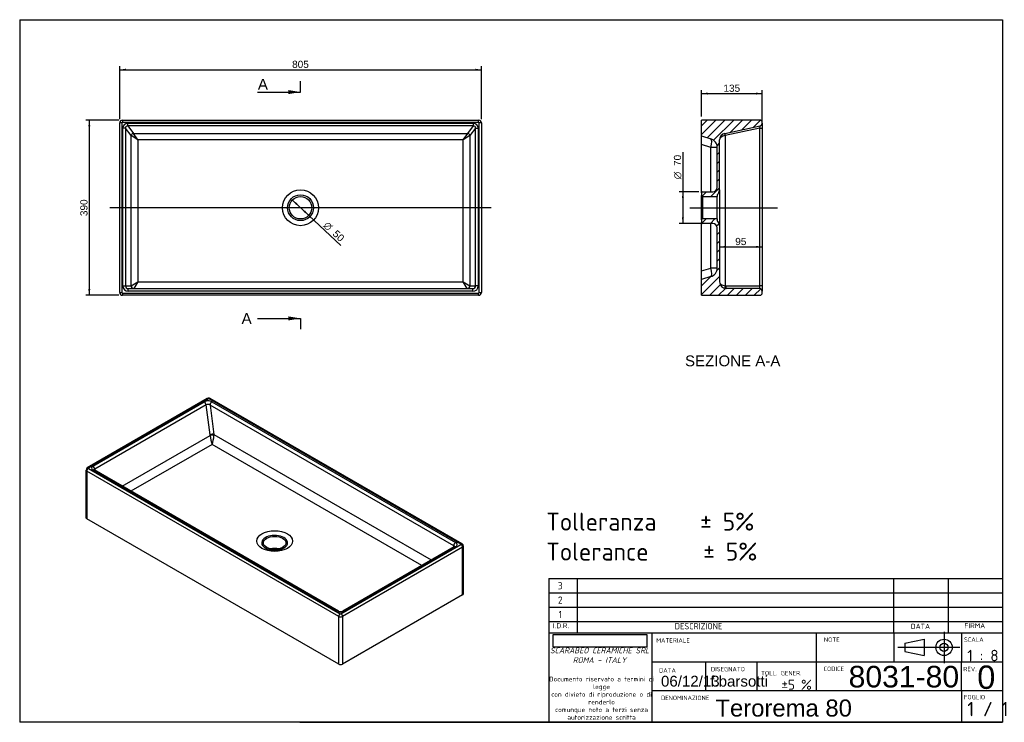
# Model space of a CAD drawing. Header units: millimetres. Extents: x 11 to 285, y 7 to 203.
import ezdxf
from ezdxf.enums import TextEntityAlignment as Align
from ezdxf.lldxf.tags import DXFTag

# ---------------------------------------------------------------- set-up
doc = ezdxf.new("R2010")
doc.units = ezdxf.units.MM
for name, color, linetype in [('1', 7, 'Continuous'), ('Default', 7, 'Continuous'), ('Predefinito', 7, 'Continuous'), ('TEOREMA_80', 7, 'Continuous')]:
    doc.layers.add(name, color=color, linetype=linetype)
doc.styles.add('SEACAD_Arial', font='arial.ttf')
doc.styles.add('SEACAD_Solid_Edge_ANSI1_Symbols', font='semeca1.ttf')
doc.styles.add('SEACAD_Solid_Edge_ISOB', font='seisobd.ttf')
tags = doc.linetypes.add('CENTER2', pattern=[28.575, 19.05, -3.175, 3.175, -3.175]).pattern_tags.tags
tags[10:11] = [DXFTag(74, 4), DXFTag(75, 0), DXFTag(340, '0'), DXFTag(46, 0.0), DXFTag(50, 0.0), DXFTag(44, 0.0), DXFTag(45, 0.0)]
tags[8:9] = [DXFTag(74, 4), DXFTag(75, 0), DXFTag(340, '0'), DXFTag(46, 0.0), DXFTag(50, 0.0), DXFTag(44, 0.0), DXFTag(45, 0.0)]
tags[6:7] = [DXFTag(74, 4), DXFTag(75, 0), DXFTag(340, '0'), DXFTag(46, 0.0), DXFTag(50, 0.0), DXFTag(44, 0.0), DXFTag(45, 0.0)]
tags[4:5] = [DXFTag(74, 4), DXFTag(75, 0), DXFTag(340, '0'), DXFTag(46, 0.0), DXFTag(50, 0.0), DXFTag(44, 0.0), DXFTag(45, 0.0)]
doc.dimstyles.new('ISO_PALLINATURA', dxfattribs={"dimtxt": 2, "dimasz": 1.7, "dimexe": 1, "dimexo": 1, "dimgap": 1, "dimtad": 1, "dimlfac": 8, "dimtxsty": 'SEACAD_Arial', "dimblk1": '_SE_FILLED', "dimblk2": '_SE_FILLED', "dimsah": 1, "dimcen": 1, "dimadec": 0, "dimazin": 0, "dimtfac": 1, "dimtmove": 0, "dimatfit": 3, "dimfxl": 1, "dimtolj": 1, "dimarcsym": 0})
picture_1 = doc.add_image_def('image1.jpg', size_in_pixel=(300, 40))

# ---------------------------------------------------------------- blocks, each defined once
blk = doc.blocks.new('SEANNOT_GROUP')
at = {"layer": 'Default', "color": 7, "linetype": 'CENTER2'}
blk.add_line((142.06, 150.51), (35.94, 150.51), dxfattribs=at)
blk = doc.blocks.new('SEANNOT_GROUP1')
at = {"layer": 'Default', "color": 7, "linetype": 'CENTER2'}
blk.add_line((197.32, 150.51), (221.69, 150.51), dxfattribs=at)
blk = doc.blocks.new('SE')
at = {"layer": 'TEOREMA_80', "color": 7, "linetype": 'Continuous'}
for p, q in [((39.31, 174.14), (38.69, 174.14)), ((38.69, 126.89), (38.69, 174.14)), ((39.31, 174.14), (39.31, 126.89)), ((39.44, 174.89), (138.56, 174.89)), ((39.44, 174.89), (39.44, 174.26)), ((138.56, 174.26), (39.44, 174.26)), ((39.55, 128.76), (39.55, 172.64)), ((40.29, 172.64), (39.55, 172.64)), ((41.87, 170.6), (40.29, 172.64)), ((40.29, 172.64), (40.29, 128.76)), ((40.9, 174), (137.11, 174)), ((40.9, 173.26), (40.9, 174)), ((40.9, 173.26), (42.49, 171.21)), ((137.11, 173.26), (40.9, 173.26)), ((135.52, 171.21), (137.11, 173.26)), ((137.71, 172.64), (136.13, 170.6)), ((137.11, 173.26), (137.11, 174)), ((137.71, 128.76), (137.71, 172.64)), ((137.71, 172.64), (138.45, 172.64)), ((138.45, 172.64), (138.45, 128.76)), ((138.56, 174.26), (138.56, 174.89)), ((139.31, 174.14), (138.69, 174.14)), ((138.69, 126.89), (138.69, 174.14)), ((139.31, 174.14), (139.31, 126.89)), ((41.87, 128.78), (41.87, 170.6)), ((43.72, 169.37), (41.89, 170.59)), ((42.5, 171.2), (135.51, 171.2)), ((43.72, 169.37), (42.5, 171.2)), ((134.28, 169.37), (135.51, 171.2)), ((136.12, 170.59), (134.28, 169.37)), ((136.13, 170.6), (136.13, 128.78)), ((134.28, 169.37), (43.72, 169.37)), ((43.72, 169.37), (43.72, 129.89)), ((134.28, 129.89), (134.28, 169.37)), ((39.55, 128.76), (40.29, 128.76)), ((40.29, 128.76), (41.84, 128.76)), ((41.87, 128.78), (43.72, 129.89)), ((43.72, 129.89), (42.61, 128.04)), ((43.72, 129.89), (134.28, 129.89)), ((135.39, 128.04), (134.28, 129.89)), ((134.28, 129.89), (136.13, 128.78)), ((136.16, 128.76), (137.71, 128.76)), ((138.45, 128.76), (137.71, 128.76)), ((38.69, 126.89), (39.31, 126.89)), ((39.44, 126.76), (138.56, 126.76)), ((39.44, 126.76), (39.44, 126.14)), ((138.56, 126.14), (39.44, 126.14)), ((41.07, 128.01), (136.93, 128.01)), ((41.07, 127.26), (41.07, 128.01)), ((136.93, 127.26), (41.07, 127.26)), ((136.93, 127.26), (136.93, 128.01)), ((138.56, 126.14), (138.56, 126.76)), ((138.69, 126.89), (139.31, 126.89))]:
    blk.add_line(p, q, dxfattribs=at)
for radius in [5, 3.6, 3.12]:
    blk.add_circle((89, 150.51), radius, dxfattribs=at)
for centre, radius, start, end in [((39.44, 174.14), 0.75, 90, 180), ((39.44, 174.14), 0.125, 90, 180), ((138.56, 174.14), 0.75, 0, 90), ((138.56, 174.14), 0.125, 0, 90), ((39.44, 126.89), 0.75, 180, 270), ((39.44, 126.89), 0.125, 180, 270), ((138.56, 126.89), 0.125, 270, 0), ((138.56, 126.89), 0.75, 270, 0)]:
    blk.add_arc(centre, radius, start, end, dxfattribs=at)
for centre, major_axis, ratio, start_param, end_param in [((40.95, 172.59), (0.87, -1.12), 0.966311, 2.498802, 4.036418), ((40.95, 172.59), (0.428, -0.552), 0.895155, 2.498802, 4.036418), ((137.06, 172.59), (-0.87, -1.12), 0.966311, 2.246767, 3.784384), ((137.06, 172.59), (-0.428, -0.552), 0.895155, 2.246767, 3.784384), ((42.49, 170.6), (-0.494, -0.383), 0.966311, 4.069598, 5.607214), ((43.72, 170.64), (-1.88, 0), 0.140351, 0.161733, 0.207496), ((42.5, 170.59), (-0.442, -0.442), 0.958423, 3.948217, 5.476561), ((43.72, 171.26), (-1.25, 0), 0.210526, 0.161733, 0.207496), ((134.28, 171.26), (1.25, 0), 0.210526, -0.207496, -0.161733), ((135.51, 170.59), (0.442, -0.442), 0.958423, 0.806625, 2.334968), ((135.52, 170.6), (-0.494, 0.383), 0.966311, 3.817563, 5.35518), ((134.28, 170.64), (1.87, 0), 0.140351, -0.207496, -0.161733), ((41.07, 128.76), (-1.52, 0), 0.98695, 0, 1.570796), ((41.07, 128.76), (-0.78, 0), 0.962005, 0, 1.570796), ((41.84, 129.89), (0, -1.13), 0.163158, 0, 0.161733), ((42.58, 128.76), (0, -0.75), 0.98695, 4.712389, 6.283185), ((42.61, 128.78), (0.53, -0.53), 0.974397, 3.939957, 5.484821), ((135.39, 128.78), (-0.53, -0.53), 0.974397, 0.798365, 2.343228), ((135.42, 128.76), (0, -0.75), 0.98695, 0, 1.570796), ((136.16, 129.89), (0, 1.12), 0.163158, 2.97986, 3.141593), ((136.93, 128.76), (1.52, 0), 0.98695, 4.712389, 6.283185), ((136.93, 128.76), (-0.78, 0), 0.962005, 1.570796, 3.141593), ((42.58, 129.89), (0, 1.87), 0.097895, 3.141593, 3.303325), ((135.42, 129.89), (0, -1.88), 0.097895, 6.121453, 6.283185)]:
    blk.add_ellipse(centre, major_axis=major_axis, ratio=ratio, start_param=start_param, end_param=end_param, dxfattribs=at)
blk = doc.blocks.new('SE2')
at = {"color": 7, "linetype": 'Continuous', "style": 'SEACAD_Arial'}
blk.add_text('A', height=3, dxfattribs=at).set_placement((77.13, 186.37), align=Align.TOP_LEFT)
blk = doc.blocks.new('SE3')
at = {"color": 7, "linetype": 'Continuous', "style": 'SEACAD_Arial'}
blk.add_text('A', height=3, dxfattribs=at).set_placement((72.6, 121.19), align=Align.TOP_LEFT)
blk = doc.blocks.new('SEANNOT_GROUP2')
at = {"linetype": 'Continuous'}
blk.add_hatch(color=7, dxfattribs=at).paths.add_polyline_path([(85.6, 182.13), (89, 182.69), (85.6, 183.26)])
at = {"color": 7, "linetype": 'Continuous'}
blk.add_lwpolyline([(77, 182.69), (89, 182.69)], dxfattribs=at)
blk = doc.blocks.new('SEANNOT_GROUP3')
at = {"linetype": 'Continuous'}
blk.add_hatch(color=7, dxfattribs=at).paths.add_polyline_path([(85.6, 119.13), (89, 119.69), (85.6, 120.26)])
at = {"color": 7, "linetype": 'Continuous'}
blk.add_lwpolyline([(77, 119.69), (89, 119.69)], dxfattribs=at)
blk = doc.blocks.new('SE1')
at = {"layer": 'Default', "color": 7, "linetype": 'CENTER2'}
for p, q in [((89, 182.69), (89, 185.69)), ((89, 119.69), (89, 116.69))]:
    blk.add_line(p, q, dxfattribs=at)
at = {"layer": 'Default', "color": 7, "linetype": 'CENTER2', "const_width": 0.00035}
blk.add_lwpolyline([(89, 182.69), (89, 119.69)], dxfattribs=at)
at = {"layer": 'Default'}
for name in ['SE2', 'SEANNOT_GROUP2', 'SE3', 'SEANNOT_GROUP3']:
    blk.add_blockref(name, (0, 0), dxfattribs=at)
blk = doc.blocks.new('SE4')
at = {"layer": 'TEOREMA_80', "linetype": 'Continuous'}
h = blk.add_hatch(dxfattribs=at)
h.set_pattern_fill('ANSI31', scale=0.55118, angle=9.362e-06, style=0)
edge = h.paths.add_edge_path()
edge.add_line((217.44, 174), (217.44, 174.26))
edge.add_arc((216.82, 174.26), 0.625, 0, 90)
edge.add_line((216.82, 174.89), (200.57, 174.89))
edge.add_line((200.57, 174.89), (200.57, 170.51))
edge.add_line((200.57, 170.51), (203.19, 169.69))
edge.add_arc((202.44, 167.3), 2.5, 0, 72.5528, ccw=False)
edge.add_line((204.94, 167.3), (204.94, 156.14))
edge.add_arc((203.69, 156.14), 1.25, 270, 360, ccw=False)
edge.add_line((203.69, 154.89), (200.82, 154.89))
edge.add_arc((200.82, 154.64), 0.25, 90, 180)
edge.add_line((200.57, 154.64), (200.57, 153.89))
edge.add_arc((200.82, 153.89), 0.25, 180, 270)
edge.add_line((200.82, 153.64), (204.94, 153.64))
edge.add_line((204.94, 153.64), (204.94, 154.12))
edge.add_arc((203.69, 155.51), 1.88, 311.8103, 360)
edge.add_line((205.57, 155.51), (205.57, 169.37))
edge.add_arc((207.44, 169.37), 1.88, 101.8887, 180, ccw=False)
edge.add_line((207.06, 171.2), (216.85, 173.26))
edge.add_arc((216.69, 174), 0.75, 281.8887, 360)
h = blk.add_hatch(dxfattribs=at)
h.set_pattern_fill('ANSI31', scale=0.55118, angle=9.362e-06, style=0)
edge = h.paths.add_edge_path()
edge.add_line((217.44, 126.76), (217.44, 127.26))
edge.add_arc((216.69, 127.26), 0.75, 0, 90)
edge.add_line((216.69, 128.01), (207.44, 128.01))
edge.add_arc((207.44, 129.89), 1.88, 180, 270, ccw=False)
edge.add_line((205.57, 129.89), (205.57, 145.51))
edge.add_arc((203.69, 145.51), 1.88, 0, 48.1897)
edge.add_line((204.94, 146.91), (204.94, 147.39))
edge.add_line((204.94, 147.39), (200.82, 147.39))
edge.add_arc((200.82, 147.14), 0.25, 90, 180)
edge.add_line((200.57, 147.14), (200.57, 146.39))
edge.add_arc((200.82, 146.39), 0.25, 180, 270)
edge.add_line((200.82, 146.14), (203.69, 146.14))
edge.add_arc((203.69, 144.89), 1.25, 0, 90, ccw=False)
edge.add_line((204.94, 144.89), (204.94, 133.72))
edge.add_arc((202.44, 133.72), 2.5, 287.4472, 360, ccw=False)
edge.add_line((203.19, 131.34), (200.57, 130.51))
edge.add_line((200.57, 130.51), (200.57, 126.14))
edge.add_line((200.57, 126.14), (216.82, 126.14))
edge.add_arc((216.82, 126.76), 0.625, 270, 360)
at = {"layer": 'TEOREMA_80', "color": 7, "linetype": 'Continuous'}
for p, q in [((216.82, 174.89), (200.57, 174.89)), ((200.57, 170.51), (200.57, 174.89)), ((207.06, 171.2), (216.85, 173.26)), ((216.81, 172.64), (207.14, 170.6)), ((216.81, 128.76), (216.81, 172.64)), ((216.81, 172.64), (217.44, 172.64)), ((217.44, 174), (217.44, 174.26)), ((217.44, 174), (217.44, 172.64)), ((217.44, 172.64), (217.44, 128.76)), ((200.57, 168.13), (200.57, 170.51)), ((200.57, 170.51), (203.19, 169.69)), ((207.14, 170.6), (207.06, 170.59)), ((207.14, 170.6), (207.14, 128.78)), ((203.19, 167.3), (200.57, 168.13)), ((200.57, 154.64), (200.57, 168.13)), ((203.19, 154.89), (203.19, 167.3)), ((204.94, 167.3), (203.19, 167.3)), ((204.94, 156.14), (204.94, 167.3)), ((205.57, 155.51), (205.57, 169.37)), ((200.57, 154.64), (200.57, 153.89)), ((200.57, 147.14), (200.57, 153.89)), ((200.82, 154.89), (203.69, 154.89)), ((200.82, 153.64), (200.82, 147.39)), ((200.82, 153.64), (204.94, 153.64)), ((204.94, 154.12), (204.94, 153.64)), ((204.94, 147.39), (204.94, 153.64)), ((205.57, 155.51), (205.57, 145.51)), ((200.57, 147.14), (200.57, 146.39)), ((200.57, 132.9), (200.57, 146.39)), ((204.94, 147.39), (200.82, 147.39)), ((203.69, 146.14), (200.82, 146.14)), ((203.19, 133.72), (203.19, 146.14)), ((204.94, 147.39), (204.94, 146.91)), ((205.57, 145.51), (205.57, 129.89)), ((204.94, 133.72), (204.94, 144.89)), ((200.57, 132.9), (203.19, 133.72)), ((200.57, 130.51), (200.57, 132.9)), ((204.94, 133.72), (203.19, 133.72)), ((203.19, 131.34), (200.57, 130.51)), ((200.57, 126.14), (200.57, 130.51)), ((207.32, 128.76), (216.81, 128.76)), ((217.44, 128.76), (216.81, 128.76)), ((217.44, 128.76), (217.44, 127.26)), ((200.57, 126.14), (216.82, 126.14)), ((216.69, 128.01), (207.44, 128.01)), ((217.44, 126.76), (217.44, 127.26))]:
    blk.add_line(p, q, dxfattribs=at)
for centre, radius, start, end in [((216.82, 174.26), 0.625, 0, 90), ((216.69, 174), 0.75, 281.8887, 0), ((207.44, 169.37), 1.88, 101.8887, 180), ((202.44, 167.3), 2.5, 0, 72.5528), ((200.82, 154.64), 0.25, 90, 180), ((200.82, 153.89), 0.25, 180, 270), ((203.69, 156.14), 1.25, 270, 0), ((203.69, 155.51), 1.87, 311.8103, 0), ((200.82, 147.14), 0.25, 90, 180), ((200.82, 146.39), 0.25, 180, 270), ((203.69, 144.89), 1.25, 0, 90), ((203.69, 145.51), 1.88, 0, 48.1897), ((202.44, 133.72), 2.5, 287.4472, 360), ((207.44, 129.89), 1.87, 180, 270), ((207.32, 129.89), 1.12, 260.7334, 270), ((216.69, 127.26), 0.75, 0, 90), ((216.82, 126.76), 0.625, 270, 0)]:
    blk.add_arc(centre, radius, start, end, dxfattribs=at)
for centre, major_axis, ratio, start_param, end_param in [((216.69, 172.59), (-0.163, -0.671), 0.15495, 1.677776, 3.215392), ((207.44, 169.37), (1.87, 0), 0.666667, 1.778293, 3.141593), ((207.19, 170.59), (0.129, -0.612), 0.201773, 3.141593, 4.669936), ((207.24, 170.6), (-0.129, 0.612), 0.157661, 0, 1.537617), ((202.44, 167.3), (-0.75, -2.38), 0.287195, 1.660814, 3.141593), ((202.44, 133.72), (0.75, -2.38), 0.287195, 0, 1.480779), ((207.44, 129.89), (-1.88, 0), 0.6, 0, 1.409064), ((207.26, 128.78), (-0.121, -0.74), 0.158981, 4.738322, 6.283185), ((207.44, 128.76), (0, -0.75), 0.161029, 4.712389, 6.283185), ((216.69, 128.76), (0, -0.75), 0.161029, 0, 1.570796)]:
    blk.add_ellipse(centre, major_axis=major_axis, ratio=ratio, start_param=start_param, end_param=end_param, dxfattribs=at)
blk = doc.blocks.new('DMBLK90')
at = {"layer": 'Default', "linetype": 'Continuous'}
for points in [[(40.39, 189.2), (38.69, 188.92), (40.39, 188.64)], [(137.61, 189.2), (137.61, 188.64), (139.31, 188.92)]]:
    blk.add_hatch(color=7, dxfattribs=at).paths.add_polyline_path(points)
at = {"layer": 'Default', "color": 7, "linetype": 'Continuous'}
for p, q in [((38.69, 175.14), (38.69, 189.92)), ((139.31, 175.14), (139.31, 189.92)), ((38.69, 188.92), (139.31, 188.92))]:
    blk.add_line(p, q, dxfattribs=at)
at = {"layer": 'Default', "color": 7, "linetype": 'Continuous', "style": 'SEACAD_Arial'}
blk.add_text('805', height=2, dxfattribs=at).set_placement((86.65, 191.42), align=Align.TOP_LEFT)
blk = doc.blocks.new('_SE_FILLED')
at = {"color": 0}
blk.add_line((0, 0), (-1, 0), dxfattribs=at)
blk.add_solid([(0, 0), (-1, -0.1665), (-1, 0.1665), (0, 0)], dxfattribs=at)
blk = doc.blocks.new('DMBLK91')
at = {"layer": 'Default', "linetype": 'Continuous'}
for points in [[(88.15, 151.69), (86.72, 152.65), (87.77, 151.28)], [(90.24, 149.75), (89.85, 149.33), (91.29, 148.38)]]:
    blk.add_hatch(color=7, dxfattribs=at).paths.add_polyline_path(points)
at = {"layer": 'Default', "color": 7, "linetype": 'Continuous'}
for p, q in [((86.72, 152.65), (91.29, 148.38)), ((91.29, 148.38), (100.23, 140.02))]:
    blk.add_line(p, q, dxfattribs=at)
for s, style, p in [('O', 'SEACAD_Solid_Edge_ANSI1_Symbols', (96.59, 146.84)), ('50', 'SEACAD_Arial', (99.14, 144.47))]:
    blk.add_text(s, height=2, rotation=316.9408, dxfattribs=dict(at, style=style)).set_placement(p, align=Align.TOP_LEFT)
blk = doc.blocks.new('DMBLK92')
at = {"layer": 'Default', "linetype": 'Continuous'}
for points in [[(195.09, 153.19), (195.66, 153.19), (195.37, 154.89)], [(195.09, 147.84), (195.37, 146.14), (195.66, 147.84)]]:
    blk.add_hatch(color=7, dxfattribs=at).paths.add_polyline_path(points)
at = {"layer": 'Default', "color": 7, "linetype": 'Continuous'}
for p, q in [((195.37, 165.95), (195.37, 146.14)), ((199.82, 154.89), (194.37, 154.89)), ((201.26, 146.14), (194.37, 146.14))]:
    blk.add_line(p, q, dxfattribs=at)
for s, style, p in [('70', 'SEACAD_Arial', (192.87, 162.12)), ('O', 'SEACAD_Solid_Edge_ANSI1_Symbols', (192.87, 158.44))]:
    blk.add_text(s, height=2, rotation=90, dxfattribs=dict(at, style=style)).set_placement(p, align=Align.TOP_LEFT)
blk = doc.blocks.new('SE5')
at = {"layer": 'TEOREMA_80', "color": 7, "linetype": 'Continuous'}
for p, q in [((63.06, 97.38), (29.65, 78.09)), ((63.38, 97.35), (29.97, 78.06)), ((31.19, 78.58), (62.22, 96.49)), ((133.64, 56.89), (63.55, 97.35)), ((133.96, 56.92), (63.87, 97.38)), ((64.35, 96.48), (132.14, 57.35)), ((62.74, 95.67), (31.72, 77.76)), ((63.84, 87.29), (62.74, 95.67)), ((63.82, 95.56), (64.89, 87.4)), ((131.61, 56.43), (63.82, 95.56)), ((39.38, 73), (63.85, 87.13)), ((64.89, 87.4), (125.39, 52.47)), ((64.37, 84.63), (41.8, 71.6)), ((122.74, 50.93), (64.37, 84.63)), ((29.3, 77.5), (29.3, 64.23)), ((29.52, 77.2), (29.52, 63.93)), ((99.62, 36.73), (29.52, 77.2)), ((29.97, 77.96), (100.06, 37.49)), ((99.21, 38.2), (31.19, 77.47)), ((99.59, 38.24), (31.56, 77.51)), ((31.72, 77.76), (31.86, 77.34)), ((99.62, 23.46), (29.52, 63.93)), ((100.23, 37.49), (133.64, 56.78)), ((134.09, 56.02), (100.68, 36.73)), ((131.78, 56.15), (100.75, 38.24)), ((132.15, 56.12), (101.13, 38.2)), ((131.54, 56.02), (131.61, 56.43)), ((134.09, 42.75), (134.09, 56.02)), ((134.31, 43.06), (134.31, 56.32)), ((134.09, 42.75), (100.68, 23.46)), ((99.62, 23.46), (99.62, 36.73)), ((100.68, 36.73), (100.68, 23.46))]:
    blk.add_line(p, q, dxfattribs=at)
for centre, radius, start, end in [((63.46, 96.67), 0.818, 60.6354, 119.3646), ((29.99, 77.5), 0.682, 119.3318, 179.8603), ((80.28, 57.66), 2.17, 233.9117, 240.2611), ((133.63, 56.32), 0.678, 0.0285, 60.8365), ((100.17, 39.47), 1.36, 244.8952, 295.5699)]:
    blk.add_arc(centre, radius, start, end, dxfattribs=at)
for centre, major_axis, ratio, start_param, end_param in [((63.29, 95.87), (-1.51, 0.02), 0.577251, 3.940124, 5.510921), ((62.22, 95.88), (-0.375, 0.65), 0.57735, 4.088724, 5.497787), ((63.38, 96.84), (0.312, -0.541), 0.57735, 2.356194, 3.141593), ((63.46, 97.3), (-0.125, 0), 0.57735, 3.926991, 5.497787), ((63.55, 96.84), (-0.312, -0.541), 0.57735, 3.141593, 3.926991), ((64.35, 95.87), (0.375, 0.65), 0.57735, 0.785398, 2.356194), ((63.29, 95.26), (0.758, -0.154), 0.651016, 0.936503, 2.5073), ((64.36, 87.09), (0.744, 0.097), 0.476846, 0.716615, 2.287411), ((63.04, 86.83), (0.39, 1.06), 0.661002, -1.058635, -0.896902), ((64.37, 86.92), (0.75, 0), 0.378994, 0.798365, 2.343228), ((64.37, 86.16), (0.35, -1.96), 0.205104, 4.163169, 5.572232), ((64.37, 86.16), (0.35, 1.96), 0.205104, 3.852546, 5.261609), ((63.56, 86.63), (0.78, 1.71), 0.630515, -1.006422, -0.844689), ((30.05, 77.5), (0.75, 0), 0.57735, 3.141752, 3.926991), ((29.97, 77.45), (0.313, 0.541), 0.57735, 0.785398, 2.356194), ((29.97, 77.55), (0.313, -0.541), 0.57735, 2.356194, 3.141418), ((30.05, 78.01), (0.125, 0), 0.57735, 2.356194, 3.926991), ((32.21, 78.03), (1.42, 0.01), 0.558467, 2.364774, 3.90239), ((31.19, 77.97), (0.375, -0.65), 0.57735, 0.947131, 2.356194), ((31.19, 76.86), (-0.375, -0.65), 0.57735, 3.141593, 3.926991), ((32.21, 77.42), (0.692, -0.189), 0.466188, 2.486362, 3.343006), ((30.05, 64.23), (0.75, 0), 0.57735, 3.141593, 3.926991), ((81.8, 57.22), (3.6, 0), 0.57735, 0, 3.819526), ((81.8, 53.85), (-3.12, 0), 0.57735, 4.345314, 5.079464), ((81.8, 57.22), (3.6, 0), 0.57735, 5.602113, 6.283185), ((132.14, 56.74), (0.375, 0.65), 0.57735, 0.785398, 2.356194), ((131.08, 56.12), (-0.764, -0.071), 0.484391, 3.130573, 3.901646), ((132.15, 55.5), (0.375, -0.65), 0.57735, 2.356194, 3.141593), ((131.08, 56.74), (-1.51, 0.02), 0.577251, 2.369328, 3.940124), ((133.64, 56.38), (-0.313, -0.541), 0.57735, 3.141189, 3.926991), ((133.56, 56.83), (-0.125, 0), 0.57735, 2.356194, 3.926991), ((133.64, 56.27), (0.313, -0.541), 0.57735, 0.785398, 2.356194), ((133.56, 56.32), (-0.75, 0), 0.57735, 2.356194, 3.141752), ((133.56, 43.06), (-0.75, 0), 0.57735, 2.356194, 3.141593), ((99.21, 37.59), (-0.375, -0.65), 0.57735, 3.1495, 3.926991), ((100.17, 38.79), (1.38, 0.01), 0.596785, 3.934432, 5.472048), ((100.06, 36.98), (-0.313, -0.541), 0.57735, 3.926991, 5.497787), ((100.15, 37.03), (-0.75, 0), 0.57735, 0.785398, 2.356194), ((100.15, 37.54), (0.125, 0), 0.57735, 3.926991, 5.497787), ((100.23, 36.98), (-0.313, 0.541), 0.57735, 3.926991, 5.497787), ((101.13, 37.59), (0.375, -0.65), 0.57735, 2.356194, 3.134282), ((100.15, 23.77), (0.75, 0), 0.57735, 3.926991, 5.497787)]:
    blk.add_ellipse(centre, major_axis=major_axis, ratio=ratio, start_param=start_param, end_param=end_param, dxfattribs=at)
for centre, major_axis in [((81.8, 57.73), (-5, 0)), ((81.8, 57.22), (3.13, 0))]:
    blk.add_ellipse(centre, major_axis=major_axis, ratio=0.57735, dxfattribs=at)
for points, knots in [([(31.56, 77.51), (31.55, 77.52), (31.52, 77.53), (31.5, 77.55), (31.5, 77.56), (31.5, 77.56)], [0, 0, 0, 0, 0.1273966, 0.3558585, 0.4987505, 0.4987505, 0.4987505, 0.4987505]), ([(84.6, 55.91), (84.58, 55.89), (84.52, 55.85), (84.38, 55.77), (84.2, 55.67), (83.98, 55.57), (83.74, 55.48), (83.48, 55.4), (83.19, 55.33), (82.89, 55.27), (82.58, 55.23), (82.25, 55.2), (81.92, 55.18), (81.59, 55.19), (81.26, 55.2), (80.94, 55.24), (80.63, 55.29), (80.33, 55.35), (80.05, 55.43), (79.78, 55.51), (79.55, 55.61), (79.35, 55.7), (79.26, 55.75), (79.21, 55.78)], [0, 0, 0, 0, 0.020061, 0.066895, 0.114177, 0.162046, 0.210552, 0.259682, 0.309387, 0.359591, 0.410205, 0.461132, 0.512271, 0.563518, 0.614766, 0.665881, 0.716763, 0.767312, 0.817436, 0.867052, 0.916092, 0.964518, 1, 1, 1, 1]), ([(80.96, 55.48), (81.02, 55.49), (81.18, 55.51), (81.45, 55.54), (81.78, 55.55), (82.1, 55.54), (82.38, 55.52), (82.55, 55.5), (82.62, 55.49)], [0.5515548, 0.5515548, 0.5515548, 0.5515548, 0.5748388, 0.6178039, 0.6608004, 0.7038089, 0.7468073, 0.7734609, 0.7734609, 0.7734609, 0.7734609]), ([(131.86, 56.22), (131.86, 56.22), (131.86, 56.22), (131.84, 56.2), (131.8, 56.17), (131.78, 56.15), (131.78, 56.15)], [0.4961994, 0.4961994, 0.4961994, 0.4961994, 0.5966665, 0.7878683, 0.9653982, 1, 1, 1, 1])]:
    blk.add_open_spline(points, degree=3, knots=knots, dxfattribs=at)
blk = doc.blocks.new('DMBLK93')
at = {"layer": 'Default', "linetype": 'Continuous'}
for points in [[(29.94, 173.19), (30.51, 173.19), (30.22, 174.89)], [(29.94, 127.84), (30.22, 126.14), (30.51, 127.84)]]:
    blk.add_hatch(color=7, dxfattribs=at).paths.add_polyline_path(points)
at = {"layer": 'Default', "color": 7, "linetype": 'Continuous'}
for p, q in [((38.44, 174.89), (29.22, 174.89)), ((30.22, 174.89), (30.22, 126.14)), ((38.44, 126.14), (29.22, 126.14))]:
    blk.add_line(p, q, dxfattribs=at)
at = {"layer": 'Default', "color": 7, "linetype": 'Continuous', "style": 'SEACAD_Arial'}
blk.add_text('390', height=2, rotation=90, dxfattribs=at).set_placement((27.72, 148.17), align=Align.TOP_LEFT)
blk = doc.blocks.new('DMBLK94')
at = {"layer": 'Default', "linetype": 'Continuous'}
for points in [[(202.27, 182.56), (200.57, 182.27), (202.27, 181.99)], [(215.74, 182.56), (215.74, 181.99), (217.44, 182.27)]]:
    blk.add_hatch(color=7, dxfattribs=at).paths.add_polyline_path(points)
at = {"layer": 'Default', "color": 7, "linetype": 'Continuous'}
for p, q in [((200.57, 175.89), (200.57, 183.27)), ((200.57, 182.27), (217.44, 182.27)), ((217.44, 173.64), (217.44, 183.27))]:
    blk.add_line(p, q, dxfattribs=at)
at = {"layer": 'Default', "color": 7, "linetype": 'Continuous', "style": 'SEACAD_Arial'}
blk.add_text('135', height=2, dxfattribs=at).set_placement((206.66, 184.77), align=Align.TOP_LEFT)
blk = doc.blocks.new('DMBLK95')
at = {"layer": 'Default', "linetype": 'Continuous'}
for points in [[(207.27, 139.33), (207.27, 139.9), (205.57, 139.61)], [(215.74, 139.33), (217.44, 139.61), (215.74, 139.9)]]:
    blk.add_hatch(color=7, dxfattribs=at).paths.add_polyline_path(points)
at = {"layer": 'Default', "color": 7, "linetype": 'Continuous'}
blk.add_line((205.57, 139.61), (217.44, 139.61), dxfattribs=at)
at = {"layer": 'Default', "color": 7, "linetype": 'Continuous', "style": 'SEACAD_Arial'}
blk.add_text('95', height=2, dxfattribs=at).set_placement((209.94, 142.11), align=Align.TOP_LEFT)
blk = doc.blocks.new('SEANNOT_GROUP4')
at = {"layer": 'Default', "color": 7, "linetype": 'Continuous', "style": 'SEACAD_Arial'}
blk.add_text('06/12/13', height=3, dxfattribs=at).set_placement((189.29, 20.23), align=Align.TOP_LEFT)
blk = doc.blocks.new('SEANNOT_GROUP5')
at = {"layer": 'Default', "color": 7, "linetype": 'Continuous', "style": 'SEACAD_Solid_Edge_ISOB'}
blk.add_text('1 / 1', height=4, dxfattribs=at).set_placement((274.53, 12.97), align=Align.TOP_LEFT)
blk = doc.blocks.new('SEANNOT_GROUP6')
at = {"layer": 'Predefinito', "color": 7, "linetype": 'CENTER2'}
for p, q in [((268.05, 32.51), (268.05, 23.76)), ((272.43, 28.14), (263.68, 28.14))]:
    blk.add_line(p, q, dxfattribs=at)
blk = doc.blocks.new('SEANNOT_GROUP7')
at = {"layer": 'Predefinito', "color": 7, "linetype": 'CENTER2'}
blk.add_line((264.58, 28.14), (255.17, 28.14), dxfattribs=at)
blk = doc.blocks.new('SEANNOT_GROUP8')
at = {"layer": 'Predefinito', "color": 7, "linetype": 'Continuous', "style": 'SEACAD_Arial'}
blk.add_text('Terorema 80', height=4.75, dxfattribs=at).set_placement((204.43, 13.63), align=Align.TOP_LEFT)
blk = doc.blocks.new('SEANNOT_GROUP9')
at = {"layer": 'Predefinito', "color": 7, "linetype": 'Continuous', "style": 'SEACAD_Arial'}
blk.add_text('f.barsotti', height=3, dxfattribs=at).set_placement((203, 20.22), align=Align.TOP_LEFT)
blk = doc.blocks.new('SEANNOT_GROUP11')
at = {"layer": 'Predefinito', "color": 7, "linetype": 'Continuous', "style": 'SEACAD_Arial'}
blk.add_text('8031-80', height=6, dxfattribs=at).set_placement((241.49, 22.99), align=Align.TOP_LEFT)
blk = doc.blocks.new('SEANNOT_GROUP12')
at = {"layer": 'Predefinito', "color": 7, "linetype": 'Continuous', "style": 'SEACAD_Arial'}
blk.add_text('0', height=6.5, dxfattribs=at).set_placement((277.28, 23.09), align=Align.TOP_LEFT)

msp = doc.modelspace()

# ---------------------------------------------------------------- linework, layer by layer
at = {"layer": '1', "color": 7, "linetype": 'Continuous'}
for p, q in [((10.8564, 202.845), (284.3566, 202.845)), ((10.8564, 202.845), (10.8564, 7.2813)), ((284.3566, 202.845), (284.3566, 7.2813)), ((158.1293, 47.3492), (284.3566, 47.3492)), ((254.0877, 32.148), (254.0877, 47.348)), ((269.2877, 32.148), (269.2877, 47.348)), ((158.1293, 43.3492), (284.3566, 43.3492)), ((158.1293, 39.3492), (284.3566, 39.3492)), ((158.1293, 35.3492), (284.3566, 35.3492)), ((158.1293, 32.148), (284.3566, 32.148)), ((254.0877, 32.148), (254.0877, 24.148)), ((257.0986, 29.2778), (262.5353, 30.4173)), ((262.5353, 30.4173), (262.5353, 25.8591)), ((272.887, 32.148), (272.887, 24.148)), ((257.0986, 29.2778), (257.0986, 26.9987)), ((257.0986, 26.9987), (262.5353, 25.8591)), ((186.7808, 24.148), (284.3566, 24.148)), ((272.887, 16.148), (272.887, 24.148)), ((186.7808, 16.148), (284.3566, 16.148)), ((272.887, 16.148), (272.887, 7.4715)), ((284.3566, 7.2813), (10.8564, 7.2813)), ((88.7928, 7.3094), (284.3566, 7.3094))]:
    msp.add_line(p, q, dxfattribs=at)
for radius in [2.2791, 1.1396]:
    msp.add_circle((268.0508, 28.1382), radius, dxfattribs=at)
at = {"layer": 'Predefinito', "color": 7, "linetype": 'Continuous'}
for p, q in [((158.1293, 47.3492), (158.1293, 7.4489)), ((165.9434, 47.3492), (165.9434, 32.148)), ((186.7808, 32.148), (186.7808, 7.4489)), ((232.4353, 32.148), (232.4353, 16.148)), ((201.7143, 24.148), (201.7143, 16.148)), ((215.9586, 24.148), (215.9586, 16.148)), ((88.7928, 7.3094), (88.7928, 7.2813)), ((201.7143, 7.4715), (201.7143, 7.4489))]:
    msp.add_line(p, q, dxfattribs=at)

# ---------------------------------------------------------------- block references
at = {"layer": 'Default'}
for name in ['SE1', 'SE', 'SE4', 'SEANNOT_GROUP', 'SEANNOT_GROUP1', 'SE5', 'SEANNOT_GROUP4', 'SEANNOT_GROUP5']:
    msp.add_blockref(name, (0, 0), dxfattribs=at)
at = {"layer": 'Predefinito'}
for name in ['SEANNOT_GROUP6', 'SEANNOT_GROUP7', 'SEANNOT_GROUP11', 'SEANNOT_GROUP12', 'SEANNOT_GROUP9', 'SEANNOT_GROUP8']:
    msp.add_blockref(name, (0, 0), dxfattribs=at)

# ---------------------------------------------------------------- texts
at = {"layer": '1', "char_height": 2.5}
for s, insert, width, attachment_point in [('{\\fSolid Edge ISO|b0||i0||c0|p34;\\C7;\\H1.224;\\W1.;MATERIALE}', (187.973, 29.4728), 10.809979, 7), ('{\\fSolid Edge ISO|b0||i0||c0|p34;\\C7;\\H1.224;\\W1.;NOTE}', (234.6244, 29.6843), 10.809979, 7), ('{\\fSolid Edge ISO|b0||i0||c0|p34;\\C7;\\H1.224;\\W1.;SCALA}', (273.5792, 29.6843), 5.936299, 7), ('{\\fSolid Edge ISO|b0||i0||c0|p34;\\C7;\\H3.2;\\W1.;1 : 8}', (278.8675, 24.2623), 9.508103, 8), ('{\\fSolid Edge ISO|b0||i0||c0|p34;\\C7;\\H1.224;\\W1.;DATA}', (188.7404, 21.12), 10.809979, 7), ('{\\fSolid Edge ISO|b0||i0||c0|p34;\\C7;\\H1.224;\\W1.;DISEGNATO}', (203.1816, 21.4782), 10.809979, 7), ('{\\fSolid Edge ISO|b0||i0||c0|p34;\\C7;\\H2.8;\\W1.;±5 %}', (222.7911, 16.3396), 8.979776, 7), ('{\\fSolid Edge ISO|b0||i0||c0|p34;\\C7;\\H1.224;\\W1.;CODICE}', (234.5252, 21.5634), 10.809979, 7), ('{\\fSolid Edge ISO|b0||i0||c0|p34;\\C7;\\H1.224;\\W1.;REV.}', (273.4061, 21.4974), 4.565089, 7), ('{\\fSolid Edge ISO|b0||i0||c0|p34;\\C7;\\H1.224;\\W1.;TOLL. GENER.}', (217.1415, 20.3681), 10.809979, 7), ('{\\fSolid Edge ISO|b0||i0||c0|p34;\\C7;\\H1.220895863;\\W1.;DENOMINAZIONE}', (189.2884, 13.4635), 15.764324, 7), ('{\\fSolid Edge ISO|b0||i0||c0|p34;\\C7;\\H1.224;\\W1.;FOGLIO}', (273.5792, 13.6843), 8.748316, 7)]:
    msp.add_mtext(s, dxfattribs=dict(at, insert=insert, width=width, attachment_point=attachment_point))
at = {"layer": 'Default', "color": 7, "linetype": 'Continuous', "style": 'SEACAD_Arial'}
msp.add_text('SEZIONE A-A', height=3, dxfattribs=at).set_placement((195.9717, 109.3815), align=Align.TOP_LEFT)
at = {"layer": 'Default', "insert": (157.3789, 65.6327), "char_height": 2.5, "width": 68.209645, "attachment_point": 1}
msp.add_mtext('{\\fSolid Edge ISO|b0||i0||c0|p34;\\C7;\\H5.;\\W1.;Tolleranza    ± 5%\\P}{\\fSolid Edge ISO|b0||i0||c0|p34;\\C7;\\H5.;\\W1.;Tolerance     ± 5%}', dxfattribs=at)
at = {"layer": 'Predefinito', "char_height": 2.5}
for s, insert, width, attachment_point in [('{\\fSolid Edge ISO|b0||i0||c0|p34;\\C7;\\H2.;\\W1.;3}', (161.2704, 45.3109), 5.52284, 5), ('{\\fSolid Edge ISO|b0||i0||c0|p34;\\C7;\\H2.;\\W1.;2}', (161.2704, 41.3109), 5.52284, 5), ('{\\fSolid Edge ISO|b0||i0||c0|p34;\\C7;\\H2.;\\W1.;1}', (161.2704, 37.3109), 5.52284, 5), ('{\\fSolid Edge ISO|b0||i0||c0|p34;\\C7;\\H1.4;\\W1.;I.D.R.}', (161.4558, 34.8773), 6.334565, 2), ('{\\fSolid Edge ISO|b0||i0||c0|p34;\\C7;\\H1.75;\\W1.;DESCRIZIONE}', (199.7302, 34.9045), 117.451651, 2), ('{\\fSolid Edge ISO|b0||i0||c0|p34;\\C7;\\H1.4;\\W1.;DATA}', (261.4826, 34.6964), 14.793546, 2), ('{\\fSolid Edge ISO|b0||i0||c0|p34;\\C7;\\H1.4;\\W1.;FIRMA}', (276.5949, 34.876), 14.433669, 2), ('{\\fSolid Edge ISO|b1||i1||c0|p34;\\C7;\\H1.6;\\W1.;SCARABEO CERAMICHE SRL\\P}{\\fSolid Edge ISO|b1||i1||c0|p34;\\C7;\\H1.6;\\W1.;ROMA - ITALY\\P}', (172.206, 28.0795), 25.25711, 2), ('{\\fSolid Edge ISO|b0||i0||c0|p34;\\C7;\\H1.28;\\W1.;Documento riservato a termini di legge\\P}{\\fSolid Edge ISO|b0||i0||c0|p34;\\C7;\\H1.28;\\W1.;con divieto di riproduzione o di renderlo\\P}{\\fSolid Edge ISO|b0||i0||c0|p34;\\C7;\\H1.28;\\W1.;comunque noto a terzi senza \\P}{\\fSolid Edge ISO|b0||i0||c0|p34;\\C7;\\H1.28;\\W1.;autorizzazione scritta}', (172.7501, 19.9633), 26.521286, 2)]:
    msp.add_mtext(s, dxfattribs=dict(at, insert=insert, width=width, attachment_point=attachment_point))

# ---------------------------------------------------------------- dimensions: what is measured, and where the dimension line sits
at = {"layer": 'Default', "color": 7, "linetype": 'Continuous'}
for base, p1, p2, angle, text, picture, middle, dimtype in [((38.6898, 188.9192), (38.6898, 174.1381), (139.3148, 174.1381), 0, '\\A1;<>', 'DMBLK90', (89.0023, 188.9192), 161), ((30.2228, 174.8881), (39.4398, 174.8881), (39.4398, 126.1381), 270, '\\A1;<>', 'DMBLK93', (30.2228, 150.5131), 161), ((195.3719, 146.1381), (200.818, 154.8881), (202.2555, 146.1381), 90, '\\A1;%%C <>', 'DMBLK92', (195.3719, 157.7377), 160)]:
    dim = msp.add_linear_dim(base=base, p1=p1, p2=p2, angle=angle, text=text, dimstyle='ISO_PALLINATURA', dxfattribs=at)
    dim.commit()
    dim.dimension.update_dxf_attribs({"geometry": picture, "text_midpoint": middle, "dimtype": dimtype})
for base, p1, p2, picture, middle in [((217.443, 182.2734), (200.568, 170.5131), (217.443, 172.6381), 'DMBLK94', (209.0055, 182.2734)), ((217.443, 139.6129), (205.568, 145.5131), (217.443, 128.7631), 'DMBLK95', (211.5055, 139.6129))]:
    dim = msp.add_linear_dim(base=base, p1=p1, p2=p2, text='\\A1;<>', dimstyle='ISO_PALLINATURA', dxfattribs=at)
    dim.commit()
    dim.dimension.update_dxf_attribs({"geometry": picture, "text_midpoint": middle, "dimtype": 160})
dim = msp.add_diameter_dim_2p(p1=(86.719, 152.6467), p2=(91.2856, 148.3795), text='\\A1;<>', dimstyle='ISO_PALLINATURA', override={"dimtmove": 1}, dxfattribs=at)
dim.commit()
dim.dimension.update_dxf_attribs({"geometry": 'DMBLK91', "text_midpoint": (94.3744, 145.4931), "dimtype": 163})

# ---------------------------------------------------------------- pictures from other files: only their frames are drawn
image = msp.add_image(picture_1, insert=(159.2878, 28.2286), size_in_units=(26.0238, 3.4698))

doc.saveas('drawing.dxf')
